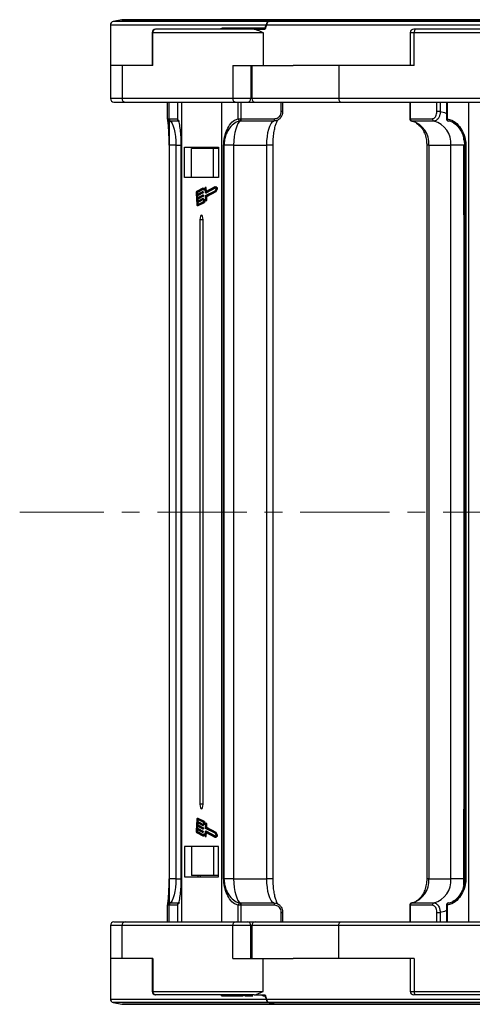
# Model space of a CAD drawing. Header units: millimetres. Extents: x -976 to 1106, y 28 to 1486.
# Tile 8 of 51: x -238 to -141, y 386 to 596. Entities that reach past the tile are written whole.
import ezdxf

# ---------------------------------------------------------------- set-up
doc = ezdxf.new("R2010")
doc.units = ezdxf.units.MM
doc.linetypes.add('CENTERX2', pattern=[20.32, 12.7, -2.54, 2.54, -2.54])

msp = doc.modelspace()

# ---------------------------------------------------------------- linework, layer by layer
at = {"color": 7, "linetype": 'Continuous', "lineweight": 25}
for p, q in [((-215.834, 595.818), (-217.658, 595.453)), ((-182.394, 595.832), (-215.687, 595.832)), ((-184.4, 595.454), (-184.392, 595.453)), ((-182.538, 595.819), (-182.53, 595.818)), ((-102.705, 595.832), (-182.394, 595.832)), ((-218.261, 594.718), (-218.261, 586.032)), ((-209.361, 593.082), (-209.361, 586.032)), ((-209.249, 593.082), (-185.752, 593.082)), ((-209.249, 586.032), (-209.249, 593.082)), ((-208.541, 593.832), (-208.611, 593.832)), ((-187.619, 593.832), (-208.541, 593.832)), ((-194.693, 594.057), (-194.693, 593.832)), ((-194.498, 594.032), (-194.498, 593.832)), ((-193.857, 594.032), (-193.857, 593.832)), ((-192.263, 594.032), (-192.263, 593.832)), ((-191.881, 594.032), (-192.263, 594.032)), ((-191.881, 594.032), (-191.881, 593.832)), ((-191.55, 594.032), (-191.881, 594.032)), ((-191.55, 594.032), (-191.55, 593.832)), ((-190.2, 594.032), (-191.55, 594.032)), ((-190.2, 594.032), (-190.2, 593.832)), ((-189.792, 594.032), (-190.2, 594.032)), ((-189.792, 594.032), (-189.792, 593.832)), ((-189.41, 594.032), (-189.792, 594.032)), ((-189.41, 594.032), (-189.41, 593.832)), ((-185.746, 594.032), (-189.41, 594.032)), ((-188.497, 594.032), (-188.497, 594.057)), ((-187.619, 593.832), (-185.279, 593.832)), ((-185.746, 594.032), (-185.746, 593.832)), ((-185.302, 594.032), (-185.746, 594.032)), ((-185.649, 593.115), (-185.649, 586.032)), ((-154.304, 593.082), (-154.304, 586.032)), ((-153.027, 593.832), (-153.554, 593.832)), ((-153.461, 593.082), (-95.565, 593.082)), ((-153.461, 586.032), (-153.461, 593.082)), ((-101.477, 593.832), (-153.027, 593.832)), ((-218.261, 586.032), (-218.242, 586.032)), ((-218.26, 586.032), (-218.26, 578.982)), ((-215.778, 586.032), (-218.242, 586.032)), ((-215.778, 586.032), (-215.778, 578.982)), ((-209.249, 586.032), (-215.778, 586.032)), ((-192.179, 586.032), (-192.179, 578.982)), ((-192.179, 586.032), (-185.649, 586.032)), ((-188.302, 586.032), (-188.302, 578.982)), ((-188.104, 586.032), (-188.104, 578.982)), ((-185.649, 586.032), (-179.257, 586.032)), ((-169.55, 586.032), (-179.257, 586.032)), ((-169.55, 586.032), (-169.55, 578.982)), ((-153.461, 586.032), (-169.55, 586.032)), ((-217.51, 578.232), (-215.071, 578.232)), ((-192.179, 578.982), (-215.778, 578.982)), ((-215.071, 578.232), (-191.471, 578.232)), ((-206.139, 578.232), (-206.139, 574.696)), ((-205.777, 578.232), (-205.777, 574.696)), ((-203.986, 578.232), (-203.986, 574.696)), ((-203.982, 578.232), (-203.982, 574.696)), ((-203.131, 578.232), (-203.131, 490.732)), ((-194.522, 490.732), (-194.522, 578.232)), ((-188.302, 578.982), (-192.179, 578.982)), ((-191.471, 578.232), (-189.048, 578.232)), ((-191, 574.696), (-191, 578.232)), ((-190.408, 578.232), (-190.408, 574.696)), ((-189.048, 578.232), (-187.731, 578.232)), ((-187.731, 578.232), (-187.354, 578.232)), ((-187.354, 578.232), (-169.117, 578.232)), ((-181.825, 576.202), (-181.825, 578.232)), ((-181.491, 576.202), (-181.491, 578.232)), ((-111.401, 578.982), (-169.55, 578.982)), ((-169.117, 578.232), (-110.967, 578.232)), ((-154.412, 578.232), (-154.412, 574.696)), ((-154.303, 578.232), (-154.303, 574.696)), ((-148.619, 576.202), (-148.619, 578.232)), ((-147.917, 578.232), (-147.917, 576.202)), ((-146.582, 578.232), (-146.582, 574.696)), ((-146.45, 578.232), (-146.45, 574.696)), ((-141.88, 578.232), (-141.88, 490.732)), ((-147.917, 576.202), (-148.619, 576.202)), ((-205.777, 574.696), (-205.685, 574.693)), ((-205.564, 574.197), (-205.687, 574.201)), ((-191, 574.696), (-190.408, 574.696)), ((-190.463, 574.197), (-190.583, 574.201)), ((-183.386, 574.197), (-190.463, 574.197)), ((-190.408, 574.696), (-190.317, 574.693)), ((-190.317, 574.693), (-183.24, 574.693)), ((-154.303, 574.696), (-154.243, 574.693)), ((-154.243, 574.693), (-149.557, 574.693)), ((-153.98, 574.201), (-153.996, 574.203)), ((-153.901, 574.197), (-153.98, 574.201)), ((-149.214, 574.197), (-153.901, 574.197)), ((-205.733, 569.036), (-205.733, 490.732)), ((-204.307, 569.036), (-205.725, 569.036)), ((-205.725, 569.036), (-205.725, 490.732)), ((-204.307, 569.036), (-204.307, 490.732)), ((-203.233, 569.036), (-203.233, 490.732)), ((-203.229, 569.036), (-203.229, 490.732)), ((-202.468, 568.632), (-195.184, 568.632)), ((-202.468, 562.132), (-202.468, 568.632)), ((-200.998, 562.132), (-200.998, 568.332)), ((-196.284, 568.332), (-200.998, 568.332)), ((-199.638, 568.332), (-199.638, 568.632)), ((-199.141, 568.632), (-199.141, 568.332)), ((-196.284, 562.132), (-196.284, 568.332)), ((-195.184, 568.332), (-196.284, 568.332)), ((-195.184, 568.632), (-195.184, 562.132)), ((-194.115, 490.732), (-194.115, 569.036)), ((-194.115, 569.036), (-194.039, 569.036)), ((-191.973, 569.036), (-194.039, 569.036)), ((-194.039, 569.036), (-194.039, 490.732)), ((-191.973, 569.036), (-184.896, 569.036)), ((-191.973, 569.036), (-191.973, 490.732)), ((-184.896, 490.732), (-184.896, 569.036)), ((-183.558, 490.732), (-183.558, 569.036)), ((-150.778, 569.036), (-150.778, 490.732)), ((-150.339, 569.036), (-145.653, 569.036)), ((-150.339, 569.036), (-150.339, 490.732)), ((-142.878, 569.036), (-145.653, 569.036)), ((-145.653, 490.732), (-145.653, 569.036)), ((-142.878, 554.15), (-142.878, 569.036)), ((-142.723, 569.036), (-142.723, 490.732)), ((-142.479, 569.036), (-142.409, 569.036)), ((-142.479, 490.732), (-142.479, 569.036)), ((-142.409, 569.036), (-142.409, 490.732)), ((-195.184, 562.132), (-202.468, 562.132)), ((-198.558, 559.838), (-199.877, 559.157)), ((-198.567, 559.626), (-199.866, 558.956)), ((-198.508, 559.559), (-199.677, 558.956)), ((-198.558, 559.838), (-198.369, 559.838)), ((-198.337, 559.479), (-198.148, 559.479)), ((-198.009, 558.931), (-198.053, 559.708)), ((-197.839, 559.979), (-198.028, 559.979)), ((-197.951, 559.116), (-197.995, 559.894)), ((-197.995, 559.894), (-197.806, 559.894)), ((-195.985, 559.924), (-197.989, 558.89)), ((-197.955, 558.286), (-195.95, 559.321)), ((-195.982, 560.132), (-197.951, 559.116)), ((-197.767, 559.211), (-197.806, 559.894)), ((-195.906, 559.867), (-197.801, 558.89)), ((-195.733, 559.743), (-195.985, 559.924)), ((-195.64, 559.887), (-195.982, 560.132)), ((-195.982, 560.132), (-195.794, 560.132)), ((-195.95, 559.321), (-195.733, 559.743)), ((-195.926, 559.127), (-195.629, 559.702)), ((-195.451, 559.887), (-195.794, 560.132)), ((-195.737, 559.127), (-195.441, 559.702)), ((-195.64, 559.887), (-195.451, 559.887)), ((-195.629, 559.702), (-195.441, 559.702)), ((-199.96, 558.804), (-199.824, 556.392)), ((-199.894, 558.838), (-199.871, 558.436)), ((-199.894, 558.838), (-199.705, 558.838)), ((-199.871, 558.436), (-198.665, 559.058)), ((-199.866, 558.956), (-199.677, 558.956)), ((-198.653, 558.857), (-199.86, 558.235)), ((-199.86, 558.235), (-199.831, 557.732)), ((-199.86, 558.235), (-199.671, 558.235)), ((-199.831, 557.732), (-198.625, 558.355)), ((-198.614, 558.154), (-199.82, 557.531)), ((-199.82, 557.531), (-199.791, 557.029)), ((-199.82, 557.531), (-199.631, 557.531)), ((-199.791, 557.029), (-198.585, 557.651)), ((-198.574, 557.45), (-199.78, 556.828)), ((-199.705, 558.838), (-199.688, 558.531)), ((-198.465, 558.857), (-199.671, 558.235)), ((-199.671, 558.235), (-199.648, 557.827)), ((-198.425, 558.154), (-199.631, 557.531)), ((-199.631, 557.531), (-199.608, 557.124)), ((-198.385, 557.45), (-199.591, 556.828)), ((-198.473, 559.059), (-198.662, 559.059)), ((-198.653, 558.857), (-198.465, 558.857)), ((-198.645, 559.017), (-198.64, 558.916)), ((-198.645, 559.017), (-198.456, 559.017)), ((-198.64, 558.916), (-198.451, 558.916)), ((-198.433, 558.355), (-198.622, 558.355)), ((-198.614, 558.154), (-198.425, 558.154)), ((-198.605, 558.313), (-198.6, 558.213)), ((-198.605, 558.313), (-198.417, 558.313)), ((-198.6, 558.213), (-198.411, 558.213)), ((-198.394, 557.652), (-198.582, 557.652)), ((-198.574, 557.45), (-198.385, 557.45)), ((-198.566, 557.61), (-198.56, 557.509)), ((-198.566, 557.61), (-198.377, 557.61)), ((-198.56, 557.509), (-198.371, 557.509)), ((-198.456, 559.017), (-198.451, 558.916)), ((-198.417, 558.313), (-198.411, 558.213)), ((-198.377, 557.61), (-198.371, 557.509)), ((-197.927, 557.48), (-198.029, 557.48)), ((-197.992, 558.889), (-197.803, 558.889)), ((-197.989, 558.89), (-197.801, 558.89)), ((-197.925, 557.451), (-197.969, 558.228)), ((-197.85, 557.334), (-197.891, 558.061)), ((-197.891, 558.061), (-197.702, 558.061)), ((-197.883, 557.215), (-197.695, 557.215)), ((-197.877, 558.12), (-195.926, 559.127)), ((-197.877, 558.12), (-197.689, 558.12)), ((-197.85, 557.334), (-197.661, 557.334)), ((-197.801, 558.89), (-197.803, 558.889)), ((-197.661, 557.334), (-197.702, 558.061)), ((-197.689, 558.12), (-195.737, 559.127)), ((-195.926, 559.127), (-195.737, 559.127)), ((-199.78, 556.828), (-199.757, 556.426)), ((-199.78, 556.828), (-199.591, 556.828)), ((-199.757, 556.426), (-199.569, 556.426)), ((-199.724, 556.137), (-199.535, 556.137)), ((-199.718, 556.343), (-198.419, 557.013)), ((-199.707, 556.142), (-198.387, 556.822)), ((-199.707, 556.142), (-199.518, 556.142)), ((-199.591, 556.828), (-199.569, 556.426)), ((-199.569, 556.426), (-199.568, 556.42)), ((-199.535, 556.137), (-199.518, 556.142)), ((-199.518, 556.142), (-198.198, 556.822)), ((-198.387, 556.822), (-198.198, 556.822)), ((-199.158, 553.132), (-199.158, 490.732)), ((-198.495, 553.132), (-199.158, 553.132)), ((-198.495, 490.732), (-198.495, 553.132)), ((-142.842, 554.125), (-142.842, 490.732)), ((-142.804, 554.201), (-142.723, 554.217)), ((-205.733, 490.732), (-205.733, 412.429)), ((-205.725, 490.732), (-205.725, 412.429)), ((-204.307, 490.732), (-204.307, 412.429)), ((-203.233, 490.732), (-203.233, 412.429)), ((-203.229, 490.732), (-203.229, 412.429)), ((-203.131, 490.732), (-203.131, 403.232)), ((-199.158, 490.732), (-199.158, 428.332)), ((-198.495, 428.332), (-198.495, 490.732)), ((-194.522, 403.232), (-194.522, 490.732)), ((-194.115, 412.429), (-194.115, 490.732)), ((-194.039, 490.732), (-194.039, 412.429)), ((-191.973, 490.732), (-191.973, 412.429)), ((-184.896, 412.429), (-184.896, 490.732)), ((-183.558, 412.429), (-183.558, 490.732)), ((-150.778, 490.732), (-150.778, 412.429)), ((-150.339, 490.732), (-150.339, 412.429)), ((-145.653, 412.429), (-145.653, 490.732)), ((-142.842, 490.732), (-142.842, 427.34)), ((-142.723, 490.732), (-142.723, 412.429)), ((-142.479, 412.429), (-142.479, 490.732)), ((-142.409, 490.732), (-142.409, 412.429)), ((-141.88, 490.732), (-141.88, 403.232)), ((-198.495, 428.332), (-199.158, 428.332)), ((-142.878, 412.429), (-142.878, 427.315)), ((-199.824, 425.073), (-199.96, 422.661)), ((-199.757, 425.039), (-199.78, 424.637)), ((-199.78, 424.637), (-198.574, 424.015)), ((-199.78, 424.637), (-199.591, 424.637)), ((-199.757, 425.039), (-199.569, 425.039)), ((-199.535, 425.328), (-199.724, 425.328)), ((-198.419, 424.452), (-199.718, 425.122)), ((-198.387, 424.643), (-199.707, 425.323)), ((-199.707, 425.323), (-199.518, 425.323)), ((-199.569, 425.039), (-199.591, 424.637)), ((-199.591, 424.637), (-198.385, 424.015)), ((-199.568, 425.045), (-199.569, 425.039)), ((-199.518, 425.323), (-199.535, 425.328)), ((-198.198, 424.643), (-199.518, 425.323)), ((-198.387, 424.643), (-198.198, 424.643)), ((-199.871, 423.029), (-199.894, 422.627)), ((-199.894, 422.627), (-199.705, 422.627)), ((-198.665, 422.407), (-199.871, 423.029)), ((-199.866, 422.509), (-198.567, 421.839)), ((-199.866, 422.509), (-199.677, 422.509)), ((-199.831, 423.732), (-199.86, 423.23)), ((-199.86, 423.23), (-198.653, 422.608)), ((-199.86, 423.23), (-199.671, 423.23)), ((-198.625, 423.11), (-199.831, 423.732)), ((-199.791, 424.436), (-199.82, 423.933)), ((-199.82, 423.933), (-198.614, 423.311)), ((-199.82, 423.933), (-199.631, 423.933)), ((-198.585, 423.814), (-199.791, 424.436)), ((-199.688, 422.934), (-199.705, 422.627)), ((-199.677, 422.509), (-198.508, 421.906)), ((-199.648, 423.638), (-199.671, 423.23)), ((-199.671, 423.23), (-198.465, 422.608)), ((-199.608, 424.341), (-199.631, 423.933)), ((-199.631, 423.933), (-198.425, 423.311)), ((-198.653, 422.608), (-198.465, 422.608)), ((-198.64, 422.549), (-198.645, 422.448)), ((-198.64, 422.549), (-198.451, 422.549)), ((-198.622, 423.109), (-198.433, 423.109)), ((-198.614, 423.311), (-198.425, 423.311)), ((-198.6, 423.252), (-198.605, 423.152)), ((-198.605, 423.152), (-198.417, 423.152)), ((-198.6, 423.252), (-198.411, 423.252)), ((-198.582, 423.813), (-198.394, 423.813)), ((-198.574, 424.015), (-198.385, 424.015)), ((-198.56, 423.956), (-198.566, 423.855)), ((-198.566, 423.855), (-198.377, 423.855)), ((-198.56, 423.956), (-198.371, 423.956)), ((-198.451, 422.549), (-198.456, 422.448)), ((-198.411, 423.252), (-198.417, 423.152)), ((-198.371, 423.956), (-198.377, 423.855)), ((-198.053, 421.757), (-198.009, 422.534)), ((-198.029, 423.985), (-197.927, 423.985)), ((-197.803, 422.576), (-197.992, 422.576)), ((-197.989, 422.575), (-195.985, 421.541)), ((-197.989, 422.575), (-197.801, 422.575)), ((-197.969, 423.237), (-197.925, 424.014)), ((-195.95, 422.144), (-197.955, 423.178)), ((-197.891, 423.404), (-197.85, 424.131)), ((-197.891, 423.404), (-197.702, 423.404)), ((-197.695, 424.25), (-197.883, 424.25)), ((-195.926, 422.338), (-197.877, 423.345)), ((-197.877, 423.345), (-197.689, 423.345)), ((-197.85, 424.131), (-197.661, 424.131)), ((-197.803, 422.576), (-197.801, 422.575)), ((-197.801, 422.575), (-195.906, 421.598)), ((-197.702, 423.404), (-197.661, 424.131)), ((-195.737, 422.338), (-197.689, 423.345)), ((-199.877, 422.308), (-198.558, 421.627)), ((-198.662, 422.406), (-198.473, 422.406)), ((-198.645, 422.448), (-198.456, 422.448)), ((-198.558, 421.627), (-198.369, 421.627)), ((-198.148, 421.986), (-198.337, 421.986)), ((-198.028, 421.486), (-197.839, 421.486)), ((-197.995, 421.571), (-197.951, 422.349)), ((-197.995, 421.571), (-197.806, 421.571)), ((-197.951, 422.349), (-195.982, 421.333)), ((-197.806, 421.571), (-197.767, 422.254)), ((-195.985, 421.541), (-195.733, 421.722)), ((-195.982, 421.333), (-195.64, 421.578)), ((-195.982, 421.333), (-195.794, 421.333)), ((-195.733, 421.722), (-195.95, 422.144)), ((-195.629, 421.763), (-195.926, 422.338)), ((-195.926, 422.338), (-195.737, 422.338)), ((-195.794, 421.333), (-195.451, 421.578)), ((-195.441, 421.763), (-195.737, 422.338)), ((-195.64, 421.578), (-195.451, 421.578)), ((-195.629, 421.763), (-195.441, 421.763)), ((-195.184, 419.332), (-202.468, 419.332)), ((-202.468, 419.332), (-202.468, 412.832)), ((-200.998, 419.332), (-200.998, 413.132)), ((-196.284, 419.332), (-196.284, 413.132)), ((-195.184, 412.832), (-195.184, 419.332)), ((-204.307, 412.429), (-205.725, 412.429)), ((-202.468, 412.832), (-195.184, 412.832)), ((-196.284, 413.132), (-200.998, 413.132)), ((-199.638, 413.132), (-199.638, 412.832)), ((-199.141, 413.132), (-199.141, 412.832)), ((-195.184, 413.132), (-196.284, 413.132)), ((-194.115, 412.429), (-194.039, 412.429)), ((-191.973, 412.429), (-194.039, 412.429)), ((-191.973, 412.429), (-184.896, 412.429)), ((-150.339, 412.429), (-145.653, 412.429)), ((-142.878, 412.429), (-145.653, 412.429)), ((-142.479, 412.429), (-142.409, 412.429)), ((-206.139, 406.769), (-206.139, 403.232)), ((-205.685, 406.772), (-205.777, 406.769)), ((-205.777, 406.769), (-205.777, 403.232)), ((-205.687, 407.264), (-205.564, 407.268)), ((-203.986, 406.769), (-203.986, 403.232)), ((-203.982, 406.769), (-203.982, 403.232)), ((-191, 403.232), (-191, 406.769)), ((-190.408, 406.769), (-191, 406.769)), ((-190.583, 407.264), (-190.463, 407.268)), ((-190.463, 407.268), (-183.386, 407.268)), ((-190.317, 406.772), (-190.408, 406.769)), ((-190.408, 406.769), (-190.408, 403.232)), ((-183.24, 406.772), (-190.317, 406.772)), ((-154.412, 406.769), (-154.412, 403.232)), ((-154.243, 406.772), (-154.303, 406.769)), ((-154.303, 406.769), (-154.303, 403.232)), ((-149.557, 406.772), (-154.243, 406.772)), ((-153.996, 407.262), (-153.98, 407.264)), ((-153.98, 407.264), (-153.901, 407.268)), ((-153.901, 407.268), (-149.214, 407.268)), ((-146.582, 406.769), (-146.582, 403.232)), ((-146.45, 406.769), (-146.45, 403.232)), ((-181.825, 403.232), (-181.825, 405.263)), ((-181.491, 403.232), (-181.491, 405.263)), ((-148.619, 405.263), (-147.917, 405.263)), ((-148.619, 403.232), (-148.619, 405.263)), ((-147.917, 405.263), (-147.917, 403.232)), ((-218.26, 402.482), (-218.26, 395.432)), ((-217.51, 403.232), (-215.071, 403.232)), ((-215.778, 395.432), (-215.778, 402.482)), ((-192.179, 402.482), (-215.778, 402.482)), ((-215.071, 403.232), (-191.471, 403.232)), ((-192.179, 395.432), (-192.179, 402.482)), ((-188.302, 402.482), (-192.179, 402.482)), ((-191.471, 403.232), (-189.048, 403.232)), ((-189.048, 403.232), (-187.731, 403.232)), ((-188.302, 395.432), (-188.302, 402.482)), ((-188.104, 402.482), (-188.104, 395.432)), ((-187.731, 403.232), (-187.354, 403.232)), ((-187.354, 403.232), (-169.117, 403.232)), ((-169.55, 395.432), (-169.55, 402.482)), ((-111.401, 402.482), (-169.55, 402.482)), ((-169.117, 403.232), (-110.967, 403.232)), ((-218.261, 395.432), (-218.261, 386.747)), ((-218.261, 395.432), (-218.242, 395.432)), ((-215.778, 395.432), (-218.242, 395.432)), ((-209.249, 395.432), (-215.778, 395.432)), ((-209.361, 395.432), (-209.361, 388.382)), ((-209.249, 395.432), (-209.249, 388.382)), ((-192.179, 395.432), (-185.649, 395.432)), ((-185.649, 388.35), (-185.649, 395.432)), ((-185.649, 395.432), (-179.257, 395.432)), ((-169.55, 395.432), (-179.257, 395.432)), ((-153.461, 395.432), (-169.55, 395.432)), ((-154.304, 395.432), (-154.304, 388.382)), ((-153.461, 395.432), (-153.461, 388.382)), ((-209.249, 388.382), (-185.752, 388.382)), ((-208.541, 387.632), (-208.611, 387.632)), ((-187.619, 387.632), (-208.541, 387.632)), ((-194.555, 387.432), (-194.555, 387.632)), ((-194.555, 387.432), (-194.173, 387.432)), ((-194.173, 387.432), (-194.173, 387.632)), ((-194.173, 387.432), (-193.766, 387.432)), ((-193.766, 387.432), (-193.766, 387.632)), ((-193.766, 387.432), (-192.416, 387.432)), ((-192.416, 387.432), (-192.416, 387.632)), ((-192.416, 387.432), (-192.085, 387.432)), ((-192.085, 387.432), (-192.085, 387.632)), ((-192.085, 387.432), (-191.703, 387.432)), ((-191.703, 387.432), (-191.703, 387.632)), ((-191.703, 387.432), (-189.972, 387.432)), ((-189.816, 387.632), (-189.816, 387.407)), ((-189.613, 387.432), (-189.613, 387.632)), ((-188.94, 387.407), (-188.94, 387.432)), ((-187.619, 387.632), (-185.279, 387.632)), ((-185.966, 387.432), (-185.932, 387.432)), ((-185.757, 387.432), (-185.757, 387.632)), ((-185.757, 387.432), (-185.302, 387.432)), ((-153.027, 387.632), (-153.554, 387.632)), ((-153.461, 388.382), (-95.565, 388.382)), ((-101.477, 387.632), (-153.027, 387.632)), ((-217.658, 386.012), (-215.834, 385.647)), ((-182.394, 385.632), (-215.687, 385.632)), ((-184.4, 386.011), (-184.392, 386.012)), ((-182.538, 385.646), (-182.53, 385.647)), ((-102.705, 385.632), (-182.394, 385.632))]:
    msp.add_line(p, q, dxfattribs=at)
at = {"color": 8, "linetype": 'Continuous', "lineweight": 25}
for p, q in [((-184.427, 595.453), (-217.658, 595.453)), ((-215.834, 595.818), (-182.563, 595.818)), ((-100.733, 595.453), (-184.392, 595.453)), ((-182.53, 595.818), (-102.558, 595.818)), ((-218.261, 594.718), (-185.094, 594.718)), ((-209.361, 593.082), (-209.249, 593.082)), ((-184.951, 594.718), (-100.131, 594.718)), ((-154.304, 593.082), (-153.461, 593.082)), ((-215.778, 578.982), (-218.26, 578.982)), ((-188.104, 578.982), (-188.302, 578.982)), ((-169.55, 578.982), (-188.104, 578.982)), ((-181.491, 576.202), (-181.825, 576.202)), ((-206.139, 574.696), (-205.777, 574.696)), ((-205.685, 574.693), (-203.986, 574.693)), ((-203.535, 574.197), (-205.564, 574.197)), ((-203.986, 574.696), (-203.982, 574.696)), ((-154.412, 574.696), (-154.303, 574.696)), ((-146.582, 574.696), (-146.45, 574.696)), ((-142.902, 570.09), (-142.902, 570.457)), ((-205.733, 569.036), (-205.725, 569.036)), ((-204.307, 569.036), (-203.233, 569.036)), ((-203.229, 569.036), (-203.233, 569.036)), ((-183.558, 569.036), (-184.896, 569.036)), ((-150.339, 569.036), (-150.778, 569.036)), ((-142.723, 569.036), (-142.479, 569.036)), ((-142.723, 554.015), (-142.842, 554.125)), ((-142.842, 427.34), (-142.723, 427.45)), ((-205.733, 412.429), (-205.725, 412.429)), ((-204.307, 412.429), (-203.233, 412.429)), ((-203.229, 412.429), (-203.233, 412.429)), ((-183.558, 412.429), (-184.896, 412.429)), ((-150.339, 412.429), (-150.778, 412.429)), ((-142.723, 412.429), (-142.479, 412.429)), ((-142.902, 410.998), (-142.902, 411.375)), ((-205.777, 406.769), (-206.139, 406.769)), ((-203.986, 406.772), (-205.685, 406.772)), ((-205.564, 407.268), (-203.536, 407.268)), ((-203.982, 406.769), (-203.986, 406.769)), ((-154.303, 406.769), (-154.412, 406.769)), ((-146.45, 406.769), (-146.582, 406.769)), ((-181.825, 405.263), (-181.491, 405.263)), ((-215.778, 402.482), (-218.26, 402.482)), ((-188.104, 402.482), (-188.302, 402.482)), ((-169.55, 402.482), (-188.104, 402.482)), ((-209.361, 388.382), (-209.249, 388.382)), ((-154.304, 388.382), (-153.461, 388.382)), ((-218.261, 386.747), (-185.092, 386.747)), ((-184.392, 386.012), (-217.658, 386.012)), ((-215.834, 385.647), (-182.53, 385.647)), ((-184.951, 386.747), (-100.131, 386.747)), ((-100.733, 386.012), (-184.392, 386.012)), ((-182.53, 385.647), (-102.558, 385.647))]:
    msp.add_line(p, q, dxfattribs=at)
at = {"color": 1, "linetype": 'CENTERX2', "lineweight": 13, "ltscale": 1.5}
msp.add_line((877.614, 490.732), (-237.614, 490.732), dxfattribs=at)
at = {"color": 7, "linetype": 'Continuous', "lineweight": 25, "flags": 128}
for points in [[(-153.027, 593.832), (-153.112, 593.818), (-153.193, 593.775), (-153.268, 593.706), (-153.334, 593.613), (-153.388, 593.499), (-153.428, 593.369), (-153.453, 593.229), (-153.461, 593.082)], [(-169.55, 578.982), (-169.542, 578.836), (-169.517, 578.695), (-169.477, 578.566), (-169.423, 578.452), (-169.358, 578.359), (-169.283, 578.29), (-169.201, 578.247), (-169.117, 578.232)], [(-205.564, 574.197), (-205.311, 573.998), (-205.072, 573.637), (-204.855, 573.125), (-204.666, 572.48), (-204.513, 571.723), (-204.4, 570.877), (-204.33, 569.972), (-204.307, 569.036)], [(-190.463, 574.197), (-190.767, 573.998), (-191.054, 573.637), (-191.315, 573.125), (-191.541, 572.48), (-191.725, 571.723), (-191.861, 570.877), (-191.945, 569.972), (-191.973, 569.036)], [(-184.896, 569.036), (-184.868, 569.972), (-184.784, 570.877), (-184.648, 571.723), (-184.464, 572.48), (-184.238, 573.125), (-183.977, 573.637), (-183.69, 573.998), (-183.386, 574.197)], [(-198.053, 559.708), (-198.112, 559.618), (-198.175, 559.549), (-198.24, 559.504), (-198.307, 559.481), (-198.373, 559.482), (-198.44, 559.507), (-198.505, 559.555), (-198.567, 559.626)], [(-198.048, 559.96), (-198.105, 559.854), (-198.166, 559.773), (-198.231, 559.717), (-198.297, 559.688), (-198.364, 559.685), (-198.431, 559.71), (-198.496, 559.761), (-198.558, 559.838)], [(-198.242, 559.71), (-198.307, 559.761), (-198.369, 559.838)], [(-197.995, 559.894), (-197.997, 559.918), (-198.002, 559.94), (-198.008, 559.958), (-198.015, 559.971), (-198.023, 559.978), (-198.032, 559.978), (-198.04, 559.972), (-198.048, 559.96)], [(-197.806, 559.894), (-197.809, 559.918), (-197.813, 559.94), (-197.819, 559.958), (-197.826, 559.971), (-197.835, 559.978), (-197.839, 559.979)], [(-198.665, 559.058), (-198.661, 559.059), (-198.658, 559.058), (-198.655, 559.055), (-198.652, 559.05), (-198.65, 559.043), (-198.648, 559.035), (-198.646, 559.026), (-198.645, 559.017)], [(-198.625, 558.355), (-198.622, 558.355), (-198.618, 558.354), (-198.615, 558.351), (-198.612, 558.346), (-198.61, 558.34), (-198.608, 558.332), (-198.606, 558.323), (-198.605, 558.313)], [(-198.585, 557.651), (-198.582, 557.652), (-198.579, 557.651), (-198.575, 557.648), (-198.573, 557.643), (-198.57, 557.636), (-198.568, 557.628), (-198.566, 557.619), (-198.566, 557.61)], [(-198.473, 559.059), (-198.473, 559.059), (-198.469, 559.058), (-198.466, 559.055), (-198.463, 559.05), (-198.461, 559.043), (-198.459, 559.035), (-198.457, 559.026), (-198.456, 559.017)], [(-198.433, 558.355), (-198.433, 558.355), (-198.43, 558.354), (-198.426, 558.351), (-198.424, 558.346), (-198.421, 558.34), (-198.419, 558.332), (-198.418, 558.323), (-198.417, 558.313)], [(-198.419, 557.013), (-198.368, 557.142), (-198.312, 557.252), (-198.252, 557.342), (-198.19, 557.41), (-198.125, 557.456), (-198.058, 557.478), (-197.991, 557.476), (-197.925, 557.451)], [(-198.394, 557.652), (-198.393, 557.652), (-198.39, 557.651), (-198.387, 557.648), (-198.384, 557.643), (-198.381, 557.636), (-198.379, 557.628), (-198.378, 557.619), (-198.377, 557.61)], [(-198.387, 556.822), (-198.337, 556.957), (-198.281, 557.07), (-198.221, 557.16), (-198.158, 557.225), (-198.092, 557.264), (-198.025, 557.276), (-197.958, 557.261), (-197.892, 557.218)], [(-197.989, 558.89), (-197.993, 558.889), (-197.996, 558.89), (-197.999, 558.893), (-198.002, 558.898), (-198.004, 558.905), (-198.006, 558.913), (-198.008, 558.922), (-198.009, 558.931)], [(-197.892, 557.218), (-197.884, 557.215), (-197.876, 557.217), (-197.868, 557.226), (-197.861, 557.241), (-197.855, 557.26), (-197.851, 557.283), (-197.85, 557.308), (-197.85, 557.334)], [(-197.695, 557.215), (-197.687, 557.217), (-197.679, 557.226), (-197.672, 557.241), (-197.666, 557.26), (-197.663, 557.283), (-197.661, 557.308), (-197.661, 557.334)], [(-199.824, 556.392), (-199.819, 556.334), (-199.81, 556.28), (-199.797, 556.233), (-199.782, 556.193), (-199.765, 556.164), (-199.746, 556.145), (-199.727, 556.137), (-199.707, 556.142)], [(-199.757, 556.426), (-199.755, 556.407), (-199.753, 556.389), (-199.748, 556.373), (-199.743, 556.36), (-199.738, 556.35), (-199.731, 556.344), (-199.725, 556.341), (-199.718, 556.343)], [(-198.495, 553.132), (-198.521, 553.515), (-198.592, 553.84), (-198.7, 554.056), (-198.826, 554.132), (-198.953, 554.056), (-199.061, 553.84), (-199.132, 553.515), (-199.158, 553.132)], [(-199.158, 428.332), (-199.132, 427.95), (-199.061, 427.625), (-198.953, 427.409), (-198.826, 427.332), (-198.7, 427.409), (-198.592, 427.625), (-198.521, 427.95), (-198.495, 428.332)], [(-199.707, 425.323), (-199.727, 425.328), (-199.746, 425.32), (-199.765, 425.301), (-199.782, 425.272), (-199.797, 425.232), (-199.81, 425.185), (-199.819, 425.131), (-199.824, 425.073)], [(-199.718, 425.122), (-199.725, 425.124), (-199.731, 425.121), (-199.738, 425.115), (-199.743, 425.105), (-199.748, 425.092), (-199.753, 425.076), (-199.755, 425.058), (-199.757, 425.039)], [(-197.892, 424.247), (-197.958, 424.204), (-198.025, 424.189), (-198.092, 424.201), (-198.158, 424.24), (-198.221, 424.305), (-198.281, 424.395), (-198.337, 424.508), (-198.387, 424.643)], [(-198.605, 423.152), (-198.606, 423.142), (-198.608, 423.133), (-198.61, 423.125), (-198.612, 423.119), (-198.615, 423.114), (-198.618, 423.111), (-198.622, 423.11), (-198.625, 423.11)], [(-198.566, 423.855), (-198.566, 423.846), (-198.568, 423.837), (-198.57, 423.829), (-198.573, 423.822), (-198.575, 423.817), (-198.579, 423.814), (-198.582, 423.813), (-198.585, 423.814)], [(-198.417, 423.152), (-198.418, 423.142), (-198.419, 423.133), (-198.421, 423.125), (-198.424, 423.119), (-198.426, 423.114), (-198.43, 423.111), (-198.433, 423.11), (-198.433, 423.109)], [(-197.925, 424.014), (-197.991, 423.989), (-198.058, 423.987), (-198.125, 424.009), (-198.19, 424.055), (-198.252, 424.123), (-198.312, 424.213), (-198.368, 424.323), (-198.419, 424.452)], [(-198.377, 423.855), (-198.378, 423.846), (-198.379, 423.837), (-198.381, 423.829), (-198.384, 423.822), (-198.387, 423.817), (-198.39, 423.814), (-198.393, 423.813), (-198.394, 423.813)], [(-198.009, 422.534), (-198.008, 422.543), (-198.006, 422.552), (-198.004, 422.56), (-198.002, 422.567), (-197.999, 422.572), (-197.996, 422.575), (-197.993, 422.576), (-197.989, 422.575)], [(-197.85, 424.131), (-197.85, 424.157), (-197.851, 424.182), (-197.855, 424.205), (-197.861, 424.224), (-197.868, 424.239), (-197.876, 424.248), (-197.884, 424.25), (-197.892, 424.247)], [(-197.661, 424.131), (-197.661, 424.157), (-197.663, 424.182), (-197.666, 424.205), (-197.672, 424.224), (-197.679, 424.239), (-197.687, 424.248), (-197.695, 424.25)], [(-198.645, 422.448), (-198.646, 422.439), (-198.648, 422.43), (-198.65, 422.422), (-198.652, 422.415), (-198.655, 422.41), (-198.658, 422.407), (-198.661, 422.406), (-198.665, 422.407)], [(-198.567, 421.839), (-198.505, 421.91), (-198.44, 421.958), (-198.373, 421.983), (-198.307, 421.984), (-198.24, 421.961), (-198.175, 421.916), (-198.112, 421.847), (-198.053, 421.757)], [(-198.558, 421.627), (-198.496, 421.704), (-198.431, 421.755), (-198.364, 421.78), (-198.297, 421.777), (-198.231, 421.748), (-198.166, 421.692), (-198.105, 421.611), (-198.048, 421.505)], [(-198.456, 422.448), (-198.457, 422.439), (-198.459, 422.43), (-198.461, 422.422), (-198.463, 422.415), (-198.466, 422.41), (-198.469, 422.407), (-198.473, 422.406), (-198.473, 422.406)], [(-198.369, 421.627), (-198.307, 421.704), (-198.242, 421.755)], [(-198.048, 421.505), (-198.04, 421.493), (-198.032, 421.487), (-198.023, 421.487), (-198.015, 421.494), (-198.008, 421.507), (-198.002, 421.525), (-197.997, 421.547), (-197.995, 421.571)], [(-197.839, 421.486), (-197.835, 421.487), (-197.826, 421.494), (-197.819, 421.507), (-197.813, 421.525), (-197.809, 421.547), (-197.806, 421.571)], [(-204.307, 412.429), (-204.33, 411.493), (-204.4, 410.587), (-204.513, 409.742), (-204.666, 408.985), (-204.855, 408.34), (-205.072, 407.828), (-205.311, 407.467), (-205.564, 407.268)], [(-191.973, 412.429), (-191.945, 411.493), (-191.861, 410.587), (-191.725, 409.742), (-191.541, 408.985), (-191.315, 408.34), (-191.054, 407.828), (-190.767, 407.467), (-190.463, 407.268)], [(-183.386, 407.268), (-183.69, 407.467), (-183.977, 407.828), (-184.238, 408.34), (-184.464, 408.985), (-184.648, 409.742), (-184.784, 410.587), (-184.868, 411.493), (-184.896, 412.429)], [(-169.55, 402.482), (-169.542, 402.629), (-169.517, 402.769), (-169.477, 402.899), (-169.423, 403.013), (-169.358, 403.106), (-169.283, 403.175), (-169.201, 403.218), (-169.117, 403.232)], [(-153.027, 387.632), (-153.112, 387.647), (-153.193, 387.69), (-153.268, 387.759), (-153.334, 387.852), (-153.388, 387.966), (-153.428, 388.095), (-153.453, 388.236), (-153.461, 388.382)]]:
    msp.add_lwpolyline(points, dxfattribs=at)
at = {"color": 8, "linetype": 'Continuous', "lineweight": 25, "flags": 128}
for points in [[(-147.917, 576.202), (-147.001, 575.988), (-146.582, 575.821)], [(-146.582, 405.644), (-147.001, 405.477), (-147.917, 405.263)]]:
    msp.add_lwpolyline(points, dxfattribs=at)
at = {"color": 7, "linetype": 'Continuous', "lineweight": 25}
for centre, radius, start, end in [((-217.511, 594.718), 0.75, 101.30993, 180), ((-215.687, 595.082), 0.75, 90, 101.30993), ((-184.256, 594.718), 0.75, 101.10145, 159.51484), ((-184.214, 594.737), 0.738, 103.9847, 181.50302), ((-182.394, 595.082), 0.75, 90, 101.07434), ((-182.394, 595.19), 0.642, 90.01134, 102.22676), ((-208.611, 593.082), 0.75, 90, 180), ((-208.519, 593.103), 0.73, 91.71155, 181.61133), ((-184.95, 593.082), 0.802, 177.07752, 179.97517), ((-185.755, 593.273), 0.19, 271.07473, 304.0205), ((-153.554, 593.082), 0.75, 90, 180), ((-217.51, 578.982), 0.75, 180, 270), ((-215.049, 578.962), 0.73, 178.38398, 268.29073), ((-191.449, 578.962), 0.73, 178.38398, 268.29073), ((-189.05, 578.981), 0.748, 270.14503, 0.15114), ((-187.354, 578.982), 0.75, 180, 270), ((-205.639, 574.696), 0.5, 180, 212.35683), ((-205.133, 574.558), 0.659, 167.87373, 212.78178), ((-205.003, 574.596), 0.689, 171.93004, 215.45116), ((-203.486, 574.696), 0.5, 180, 229.55848), ((-190.493, 574.7), 0.507, 180.40282, 259.76819), ((-191.046, 574.644), 0.641, 316.28895, 4.70567), ((-190.92, 574.6), 0.609, 318.58326, 8.79058), ((-183.843, 574.6), 0.61, 318.5941, 8.78608), ((-153.912, 574.696), 0.5, 180, 260.36115), ((-153.856, 574.635), 0.451, 172.14055, 254.02558), ((-153.771, 574.652), 0.473, 175.05122, 254.16632), ((-155.244, 569.461), 4.923, 355.0504, 74.16837), ((-149.085, 574.652), 0.473, 175.05122, 254.16632), ((-150.557, 569.461), 4.923, 355.0504, 74.16837), ((-146.082, 574.696), 0.5, 180, 260.97776), ((-146.032, 574.611), 0.426, 168.44388, 253.93513), ((-199.517, 558.886), 0.451, 143.07402, 190.52907), ((-198.152, 559.694), 0.216, 271.03487, 300.79876), ((-195.814, 559.784), 0.202, 335.94509, 30.52754), ((-195.625, 559.784), 0.202, 335.9135, 30.55913), ((-199.746, 558.865), 0.15, 143.10707, 190.52192), ((-199.557, 558.866), 0.15, 143.05925, 190.54223), ((-198.713, 558.902), 0.0752, 323.13949, 10.51862), ((-198.674, 558.199), 0.0752, 323.11292, 10.49017), ((-198.634, 557.495), 0.0752, 323.11292, 10.49017), ((-198.525, 558.902), 0.0751, 323.07568, 10.52741), ((-198.485, 558.199), 0.0751, 323.07568, 10.52741), ((-198.445, 557.495), 0.0751, 323.07568, 10.52741), ((-197.49, 556.679), 0.723, 127.98036, 168.57702), ((-197.895, 558.241), 0.0752, 143.11193, 190.48794), ((-197.817, 558.075), 0.0751, 143.08466, 190.51843), ((-197.629, 558.075), 0.0751, 143.08466, 190.51843), ((-143.467, 554.481), 0.719, 330.36772, 337.09075), ((-143.467, 426.984), 0.719, 22.90925, 29.63228), ((-197.455, 424.807), 0.761, 192.49472, 230.95059), ((-199.517, 422.579), 0.45, 169.4689, 216.92909), ((-199.746, 422.599), 0.15, 169.47697, 216.89243), ((-199.557, 422.599), 0.15, 169.45666, 216.94025), ((-198.713, 422.563), 0.0752, 349.4836, 36.86151), ((-198.674, 423.266), 0.0752, 349.51206, 36.88807), ((-198.634, 423.97), 0.0752, 349.51206, 36.88807), ((-198.525, 422.563), 0.0751, 349.47481, 36.92532), ((-198.485, 423.266), 0.0751, 349.47481, 36.92532), ((-198.445, 423.97), 0.0751, 349.47481, 36.92532), ((-197.895, 423.224), 0.0752, 169.50761, 216.88608), ((-197.817, 423.39), 0.0751, 169.47481, 216.92532), ((-197.629, 423.39), 0.0751, 169.47481, 216.92532), ((-198.152, 421.77), 0.216, 59.2125, 88.95387), ((-195.814, 421.681), 0.202, 329.47668, 24.05121), ((-195.625, 421.681), 0.202, 329.44511, 24.08278), ((-155.244, 412.004), 4.923, 285.83162, 4.94953), ((-150.557, 412.004), 4.923, 285.83162, 4.94953), ((-205.639, 406.769), 0.5, 147.64317, 180), ((-205.133, 406.907), 0.659, 147.21771, 192.12708), ((-205.003, 406.868), 0.689, 144.54997, 188.06922), ((-203.486, 406.769), 0.5, 130.44152, 180), ((-203.494, 406.777), 0.488, 95.01735, 130.41789), ((-190.493, 406.765), 0.507, 100.23227, 179.59757), ((-191.046, 406.821), 0.641, 355.29301, 43.71182), ((-190.92, 406.865), 0.609, 351.21022, 41.41548), ((-183.843, 406.865), 0.61, 351.21472, 41.40464), ((-153.912, 406.769), 0.5, 99.63885, 180), ((-153.856, 406.83), 0.451, 105.9736, 187.86106), ((-153.771, 406.813), 0.473, 105.83515, 184.94811), ((-149.085, 406.813), 0.473, 105.83515, 184.94811), ((-146.082, 406.769), 0.5, 99.02224, 180), ((-146.032, 406.854), 0.426, 106.0656, 191.55615), ((-217.51, 402.482), 0.75, 90, 180), ((-215.049, 402.503), 0.73, 91.70986, 181.616), ((-191.449, 402.503), 0.73, 91.70986, 181.616), ((-189.05, 402.484), 0.748, 359.84885, 89.85441), ((-187.354, 402.482), 0.75, 90, 180), ((-208.611, 388.382), 0.75, 180, 270), ((-208.519, 388.362), 0.73, 178.38865, 268.28904), ((-185.755, 388.192), 0.19, 55.98514, 88.92718), ((-184.949, 388.383), 0.802, 180.02505, 182.92227), ((-153.554, 388.382), 0.75, 180, 270), ((-217.511, 386.747), 0.75, 180, 258.69007), ((-215.687, 386.382), 0.75, 258.69007, 270), ((-184.256, 386.747), 0.75, 200.48516, 258.89855), ((-184.214, 386.728), 0.738, 178.49842, 256.01386), ((-182.394, 386.382), 0.75, 258.92566, 270), ((-182.394, 386.274), 0.642, 257.77285, 269.99525)]:
    msp.add_arc(centre, radius, start, end, dxfattribs=at)
at = {"color": 8, "linetype": 'Continuous', "lineweight": 25}
for centre, radius, start, end in [((-184.611, 594.858), 0.368, 160.60196, 202.37935), ((-205.644, 574.694), 0.494, 212.40754, 265.05287), ((-203.492, 574.689), 0.49, 179.09259, 229.47611), ((-205.644, 406.771), 0.495, 94.9611, 147.58015), ((-203.491, 406.776), 0.491, 130.53785, 180.89346), ((-184.611, 386.607), 0.368, 157.62116, 199.39753)]:
    msp.add_arc(centre, radius, start, end, dxfattribs=at)
at = {"color": 7, "linetype": 'Continuous', "lineweight": 25}
for centre, major_axis, ratio, start_param, end_param in [((-144.131, 592.772), (36.508, 34.661), 0.7085726, 2.1669348, 2.1874133), ((-144.091, 555.157), (1.999, -1.498), 0.0404786, 5.3949141, 5.4176344), ((-144.091, 426.308), (1.999, 1.498), 0.0404786, 0.865551, 0.8882712), ((-144.131, 388.693), (36.508, -34.661), 0.7085726, 4.095772, 4.1162506)]:
    msp.add_ellipse(centre, major_axis=major_axis, ratio=ratio, start_param=start_param, end_param=end_param, dxfattribs=at)
for points, knots in [([(-184.958, 594.98), (-184.996, 594.879), (-185.137, 594.498), (-185.272, 594.117), (-185.371, 593.837)], [0, 0, 0, 0, 0.2649554, 1, 1, 1, 1]), ([(-184.392, 595.453), (-183.906, 595.548), (-183.285, 595.67), (-182.665, 595.792), (-182.53, 595.818)], [0, 0, 0, 0, 0.7828253, 1, 1, 1, 1]), ([(-193.857, 594.032), (-194.006, 594.032), (-194.274, 594.032), (-194.429, 594.032), (-194.498, 594.032)], [0, 0, 0, 0, 0.5595642, 1, 1, 1, 1]), ([(-192.149, 594.032), (-192.509, 594.032), (-193.151, 594.032), (-193.641, 594.032), (-193.857, 594.032)], [0, 0, 0, 0, 0.5599501, 1, 1, 1, 1]), ([(-187.619, 593.832), (-187.393, 593.773), (-186.937, 593.653), (-186.148, 593.301), (-185.751, 593.123)], [0, 0, 0, 0, 0.4966721, 1, 1, 1, 1]), ([(-185.751, 593.123), (-185.739, 593.119), (-185.717, 593.112), (-185.688, 593.11), (-185.665, 593.112), (-185.654, 593.114), (-185.649, 593.115)], [0, 0, 0, 0, 0.3366081, 0.6542346, 0.862293, 1, 1, 1, 1]), ([(-181.519, 576.202), (-181.538, 575.976), (-181.576, 575.523), (-181.899, 574.92), (-182.376, 574.466), (-182.903, 574.23), (-183.25, 574.206), (-183.386, 574.197)], [0, 0, 0, 0, 0.21599468, 0.43201407, 0.6479202, 0.86290031, 1, 1, 1, 1]), ([(-183.24, 574.693), (-183.139, 574.7), (-182.878, 574.718), (-182.481, 574.896), (-182.119, 575.238), (-181.872, 575.691), (-181.841, 576.032), (-181.825, 576.202)], [0, 0, 0, 0, 0.1369142, 0.3517166, 0.567644, 0.7838237, 1, 1, 1, 1]), ([(-149.557, 574.693), (-149.49, 574.7), (-149.317, 574.718), (-149.054, 574.896), (-148.814, 575.238), (-148.651, 575.691), (-148.63, 576.032), (-148.619, 576.202)], [0, 0, 0, 0, 0.136923, 0.3517171, 0.5676413, 0.7838232, 1, 1, 1, 1]), ([(-147.917, 576.202), (-147.935, 575.976), (-147.972, 575.523), (-148.204, 574.92), (-148.536, 574.466), (-148.894, 574.23), (-149.124, 574.206), (-149.214, 574.197)], [0, 0, 0, 0, 0.21599404, 0.43201175, 0.64792216, 0.86290104, 1, 1, 1, 1]), ([(-205.731, 569.036), (-205.735, 569.458), (-205.743, 570.506), (-205.802, 572.022), (-205.901, 573.446), (-205.993, 574.247), (-206.05, 574.419), (-206.057, 574.44)], [0, 0, 0, 0, 0.1647451, 0.4091572, 0.661501, 0.9586507, 1, 1, 1, 1]), ([(-205.687, 574.201), (-205.698, 574.128), (-205.726, 573.944), (-205.75, 573.147), (-205.75, 571.858), (-205.731, 570.457), (-205.727, 569.444), (-205.725, 569.036)], [0, 0, 0, 0, 0.1686994, 0.4228879, 0.6415996, 0.8557157, 1, 1, 1, 1]), ([(-203.982, 574.696), (-203.919, 574.61), (-203.76, 574.394), (-203.542, 573.464), (-203.36, 572.018), (-203.25, 570.507), (-203.235, 569.459), (-203.229, 569.036)], [0, 0, 0, 0, 0.1717575, 0.4284855, 0.6465016, 0.8576659, 1, 1, 1, 1]), ([(-194.115, 569.036), (-194.09, 569.459), (-194.03, 570.507), (-193.573, 572.018), (-192.821, 573.464), (-191.917, 574.394), (-191.262, 574.61), (-191, 574.696)], [0, 0, 0, 0, 0.1423338, 0.3534979, 0.5715151, 0.828241, 1, 1, 1, 1]), ([(-190.583, 574.201), (-190.865, 574.128), (-191.572, 573.944), (-192.561, 573.147), (-193.404, 571.858), (-193.936, 570.457), (-194.01, 569.444), (-194.039, 569.036)], [0, 0, 0, 0, 0.1687005, 0.422888, 0.6416, 0.855716, 1, 1, 1, 1]), ([(-183.558, 569.036), (-183.555, 569.275), (-183.548, 569.971), (-183.463, 571.098), (-183.281, 572.316), (-183.044, 573.293), (-182.786, 573.987), (-182.601, 574.361), (-182.472, 574.485), (-182.51, 574.457), (-182.511, 574.456)], [0, 0, 0, 0, 0.0901935, 0.2628581, 0.4339577, 0.6010302, 0.744974, 0.8765594, 0.9975758, 1, 1, 1, 1]), ([(-153.98, 574.201), (-153.715, 574.133), (-153.086, 573.971), (-152.518, 573.419), (-152.19, 573.1)], [0, 0, 0, 0, 0.4224125, 1, 1, 1, 1]), ([(-146.45, 574.696), (-146.109, 574.61), (-145.26, 574.394), (-144.087, 573.464), (-143.111, 572.018), (-142.519, 570.507), (-142.44, 569.459), (-142.409, 569.036)], [0, 0, 0, 0, 0.1717587, 0.4284855, 0.6465017, 0.857666, 1, 1, 1, 1]), ([(-142.479, 569.036), (-142.514, 569.444), (-142.601, 570.458), (-143.207, 571.856), (-144.119, 573.152), (-145.113, 573.898), (-145.826, 574.144), (-146.113, 574.195), (-146.15, 574.201)], [0, 0, 0, 0, 0.1442718, 0.3583698, 0.5770631, 0.8312297, 0.9783706, 1, 1, 1, 1]), ([(-152.716, 573.585), (-152.57, 573.473), (-152.177, 573.174), (-151.615, 572.397), (-151.12, 571.327), (-150.827, 570.175), (-150.793, 569.394), (-150.778, 569.036)], [0, 0, 0, 0, 0.1358606, 0.3655257, 0.5897803, 0.8122475, 1, 1, 1, 1]), ([(-145.171, 573.84), (-145.119, 573.818), (-144.808, 573.689), (-144.248, 573.192), (-143.569, 572.343), (-143.057, 571.245), (-142.769, 570.116), (-142.737, 569.364), (-142.723, 569.036)], [0, 0, 0, 0, 0.0388294, 0.23373, 0.441404, 0.6441408, 0.8447657, 1, 1, 1, 1]), ([(-142.878, 554.15), (-142.877, 554.152), (-142.877, 554.157), (-142.875, 554.165), (-142.87, 554.174), (-142.853, 554.188), (-142.83, 554.195), (-142.811, 554.199), (-142.804, 554.201)], [0, 0, 0, 0, 0.0449332, 0.1257602, 0.2064361, 0.3390753, 0.7567922, 1, 1, 1, 1]), ([(-142.804, 427.264), (-142.813, 427.266), (-142.828, 427.27), (-142.849, 427.277), (-142.865, 427.285), (-142.874, 427.297), (-142.877, 427.306), (-142.877, 427.312), (-142.878, 427.315)], [0, 0, 0, 0, 0.3119244, 0.530799, 0.7513282, 0.8426313, 0.9347913, 1, 1, 1, 1]), ([(-142.723, 427.249), (-142.738, 427.251), (-142.761, 427.255), (-142.793, 427.262), (-142.804, 427.264)], [0, 0, 0, 0, 0.6376863, 1, 1, 1, 1]), ([(-206.056, 407.029), (-206.05, 407.049), (-205.992, 407.22), (-205.901, 408.019), (-205.802, 409.443), (-205.743, 410.959), (-205.735, 412.007), (-205.731, 412.429)], [0, 0, 0, 0, 0.0387641, 0.3367157, 0.5897389, 0.8348123, 1, 1, 1, 1]), ([(-205.725, 412.429), (-205.727, 412.021), (-205.731, 411.007), (-205.75, 409.609), (-205.75, 408.313), (-205.726, 407.567), (-205.7, 407.321), (-205.688, 407.27), (-205.687, 407.264)], [0, 0, 0, 0, 0.1442722, 0.3583697, 0.577063, 0.8312303, 0.9783716, 1, 1, 1, 1]), ([(-203.229, 412.429), (-203.235, 412.006), (-203.25, 410.958), (-203.36, 409.447), (-203.542, 408.001), (-203.76, 407.071), (-203.919, 406.855), (-203.982, 406.769)], [0, 0, 0, 0, 0.1423326, 0.3534986, 0.5715137, 0.828242, 1, 1, 1, 1]), ([(-191, 406.769), (-191.262, 406.855), (-191.917, 407.071), (-192.821, 408.001), (-193.573, 409.447), (-194.03, 410.958), (-194.09, 412.006), (-194.115, 412.429)], [0, 0, 0, 0, 0.1717596, 0.4284857, 0.6465019, 0.8576677, 1, 1, 1, 1]), ([(-194.039, 412.429), (-194.01, 412.021), (-193.936, 411.007), (-193.404, 409.609), (-192.561, 408.313), (-191.604, 407.567), (-190.903, 407.321), (-190.619, 407.27), (-190.583, 407.264)], [0, 0, 0, 0, 0.1442719, 0.3583692, 0.5770629, 0.8312292, 0.9783704, 1, 1, 1, 1]), ([(-182.522, 407.018), (-182.518, 407.014), (-182.479, 406.985), (-182.615, 407.129), (-182.805, 407.521), (-183.051, 408.203), (-183.278, 409.142), (-183.455, 410.302), (-183.546, 411.433), (-183.555, 412.155), (-183.558, 412.429)], [0, 0, 0, 0, 0.0155511, 0.1362273, 0.2652091, 0.407909, 0.5631214, 0.7272426, 0.8967626, 1, 1, 1, 1]), ([(-150.778, 412.429), (-150.783, 412.223), (-150.799, 411.598), (-150.986, 410.573), (-151.403, 409.466), (-151.936, 408.582), (-152.346, 408.199), (-152.527, 408.031)], [0, 0, 0, 0, 0.1150564, 0.3495361, 0.5833948, 0.8164265, 1, 1, 1, 1]), ([(-142.409, 412.429), (-142.44, 412.006), (-142.519, 410.958), (-143.111, 409.447), (-144.087, 408.001), (-145.26, 407.071), (-146.109, 406.855), (-146.45, 406.769)], [0, 0, 0, 0, 0.1423325, 0.3534985, 0.5715137, 0.8282408, 1, 1, 1, 1]), ([(-146.15, 407.264), (-145.864, 407.337), (-145.146, 407.521), (-144.119, 408.318), (-143.207, 409.607), (-142.601, 411.008), (-142.514, 412.021), (-142.479, 412.429)], [0, 0, 0, 0, 0.1687002, 0.4228885, 0.6416004, 0.8557159, 1, 1, 1, 1]), ([(-142.723, 412.429), (-142.729, 412.225), (-142.746, 411.603), (-142.942, 410.584), (-143.379, 409.467), (-143.995, 408.545), (-144.628, 407.91), (-145.051, 407.697), (-145.21, 407.617)], [0, 0, 0, 0, 0.09543759, 0.29206025, 0.488425, 0.68446263, 0.88139664, 1, 1, 1, 1]), ([(-142.902, 411.375), (-142.902, 411.389), (-142.885, 411.74), (-142.881, 412.092), (-142.878, 412.429)], [0, 0, 0, 0, 0.0418169, 1, 1, 1, 1]), ([(-152.242, 408.322), (-152.553, 408.025), (-153.073, 407.527), (-153.681, 407.321), (-153.946, 407.27), (-153.98, 407.264)], [0, 0, 0, 0, 0.5644295, 0.944179, 1, 1, 1, 1]), ([(-183.386, 407.268), (-183.175, 407.246), (-182.754, 407.202), (-182.195, 406.86), (-181.773, 406.356), (-181.548, 405.791), (-181.527, 405.414), (-181.519, 405.263)], [0, 0, 0, 0, 0.21321349, 0.42624463, 0.63990277, 0.85488967, 1, 1, 1, 1]), ([(-181.825, 405.263), (-181.832, 405.377), (-181.85, 405.66), (-182.023, 406.085), (-182.343, 406.464), (-182.766, 406.722), (-183.082, 406.755), (-183.24, 406.772)], [0, 0, 0, 0, 0.14523123, 0.36039912, 0.57413905, 0.78705897, 1, 1, 1, 1]), ([(-148.619, 405.263), (-148.624, 405.377), (-148.636, 405.66), (-148.75, 406.085), (-148.963, 406.464), (-149.242, 406.722), (-149.452, 406.755), (-149.557, 406.772)], [0, 0, 0, 0, 0.145232, 0.3603984, 0.5741396, 0.7870499, 1, 1, 1, 1]), ([(-149.214, 407.268), (-149.074, 407.246), (-148.793, 407.202), (-148.41, 406.86), (-148.114, 406.356), (-147.949, 405.791), (-147.926, 405.414), (-147.917, 405.263)], [0, 0, 0, 0, 0.2132176, 0.4262463, 0.6399008, 0.8548902, 1, 1, 1, 1]), ([(-189.613, 387.432), (-189.429, 387.432), (-189.076, 387.432), (-188.284, 387.432), (-187.907, 387.432)], [0, 0, 0, 0, 0.5230166, 1, 1, 1, 1]), ([(-187.619, 387.632), (-187.539, 387.643), (-187.119, 387.699), (-186.362, 388.055), (-185.751, 388.342)], [0, 0, 0, 0, 0.1910654, 1, 1, 1, 1]), ([(-185.751, 388.342), (-185.739, 388.346), (-185.717, 388.353), (-185.688, 388.355), (-185.665, 388.353), (-185.654, 388.351), (-185.649, 388.35)], [0, 0, 0, 0, 0.3366079, 0.65423485, 0.86229309, 1, 1, 1, 1]), ([(-185.395, 387.697), (-185.36, 387.596), (-185.219, 387.192), (-185.07, 386.788), (-184.958, 386.485)], [0, 0, 0, 0, 0.2500417, 1, 1, 1, 1]), ([(-184.392, 386.012), (-183.906, 385.917), (-183.285, 385.795), (-182.665, 385.673), (-182.53, 385.647)], [0, 0, 0, 0, 0.78282384, 1, 1, 1, 1])]:
    msp.add_open_spline(points, degree=3, knots=knots, dxfattribs=at)

doc.saveas('drawing.dxf')
